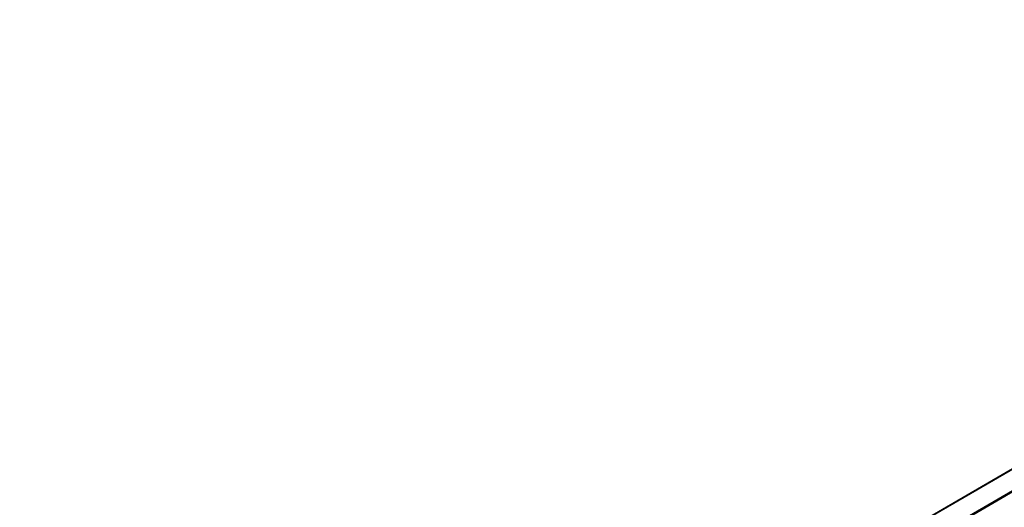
# Model space of a CAD drawing. Header units: millimetres. Extents: x -746 to 1306, y -530 to 1000.
# Tile 48 of 50: x 720 to 1001, y 861 to 1000. Entities that reach past the tile are written whole.
import ezdxf

# ---------------------------------------------------------------- set-up
doc = ezdxf.new("R2010")
doc.units = ezdxf.units.MM

# ---------------------------------------------------------------- blocks, each defined once
blk = doc.blocks.new('SOPORTE_SV2-T__52', base_point=(500.49, 549.1))
at = {"color": 7, "linetype": 'Continuous'}
for p, q in [((1225.31, 1000.04), (500.53, 580.55)), ((507.65, 578.1), (1230.4, 996.41))]:
    blk.add_line(p, q, dxfattribs=at)
at = {"color": 3, "linetype": 'Continuous'}
for p, q in [((507.45, 578.38), (1230.4, 996.8)), ((903.84, 813.98), (1042.45, 894.2)), ((904.14, 814.08), (1042.35, 894.08))]:
    blk.add_line(p, q, dxfattribs=at)
blk = doc.blocks.new('Iso4', base_point=(566.65, 599.95))
blk.add_blockref('SOPORTE_SV2-T__52', (500.49, 549.1))

msp = doc.modelspace()

# ---------------------------------------------------------------- block references
msp.add_blockref('Iso4', (566.65, 599.95))

doc.saveas('drawing.dxf')
